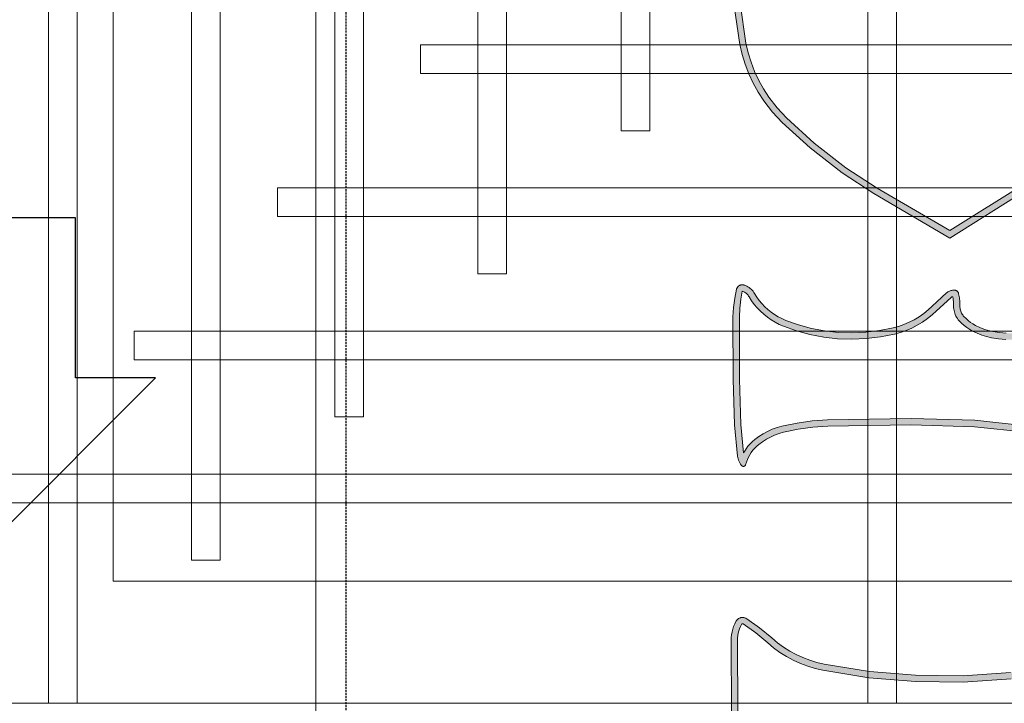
# Model space of a CAD drawing. Header units: millimetres. Extents: x -1097 to 62791, y -9731 to 18031.
# Tile 14 of 59: x 2979 to 3593, y -1955 to -1528. Entities that reach past the tile are written whole.
import ezdxf

# ---------------------------------------------------------------- set-up
doc = ezdxf.new("R2010")
doc.units = ezdxf.units.MM
doc.linetypes.add('DASHED', pattern=[19.05, 12.7, -6.35])
for name, color, linetype, true_color in [('ACMV-DUCT-THERMAL-EXT-INS', 9, 'DASHED', 0x808080), ('HVAC-SAD-FDA', 200, 'Continuous', 0xbf00ff), ('RCP LAYOUT', 9, 'Continuous', 0x808080)]:
    doc.layers.add(name, color=color, linetype=linetype, true_color=true_color)
doc.layers.add('ACMV-SA-DUCT', color=200, linetype='Continuous', lineweight=20, true_color=0xbf00ff)
doc.layers.add('Ceiling', color=14, linetype='Continuous', lineweight=9)
doc.layers.add('E Celing Lighting', color=5, linetype='DASHED', lineweight=5)

# ---------------------------------------------------------------- blocks, each defined once
blk = doc.blocks.new('kuaryfjeh')
at = {"ltscale": 0.25, "true_color": 0x808080}
h = blk.add_hatch(color=8, dxfattribs=at)
h.dxf.hatch_style = 1
h.paths.add_polyline_path([(63.599, -15.074), (63.908, -14.944), (64.204, -14.794), (64.49, -14.623), (64.763, -14.434), (65.023, -14.226), (65.268, -14.001), (65.706, -13.536), (66.106, -13.037), (66.469, -12.507), (67.698, -10.546), (66.697, -8.834), (66.217, -8.097), (65.635, -7.35), (65.042, -6.698), (64.806, -6.479), (64.552, -6.281), (64.358, -6.154), (64.155, -6.041), (63.945, -5.943), (63.729, -5.859), (63.507, -5.791), (63.281, -5.74), (62.335, -5.603), (61.379, -5.553), (61.048, -5.556), (60.716, -5.553), (59.76, -5.603), (58.814, -5.74), (58.589, -5.791), (58.367, -5.859), (58.15, -5.943), (57.94, -6.041), (57.737, -6.154), (57.543, -6.281), (57.289, -6.479), (57.053, -6.698), (56.46, -7.35), (55.878, -8.097), (55.398, -8.834), (54.397, -10.546), (55.627, -12.507), (55.989, -13.037), (56.389, -13.536), (56.827, -14.001), (57.072, -14.226), (57.332, -14.434), (57.606, -14.623), (57.891, -14.794), (58.188, -14.944), (58.496, -15.074), (58.813, -15.184), (59.136, -15.271), (59.464, -15.336), (59.796, -15.379), (60.417, -15.415), (61.048, -15.406), (61.678, -15.415), (62.3, -15.379), (62.631, -15.336), (62.96, -15.271), (63.283, -15.184)], flags=16)
h.paths.add_polyline_path([(61.681, -15.565), (62.314, -15.529), (62.656, -15.484), (62.994, -15.417), (63.327, -15.327), (63.653, -15.215), (63.971, -15.08), (64.277, -14.925), (64.571, -14.75), (64.853, -14.554), (65.121, -14.34), (65.374, -14.108), (65.819, -13.634), (66.227, -13.127), (66.594, -12.589), (67.874, -10.549), (66.825, -8.756), (66.34, -8.01), (65.75, -7.253), (65.149, -6.592), (64.904, -6.364), (64.639, -6.159), (64.436, -6.026), (64.224, -5.907), (64.004, -5.804), (63.777, -5.717), (63.545, -5.646), (63.309, -5.592), (62.35, -5.453), (61.382, -5.403), (61.048, -5.406), (60.713, -5.403), (59.745, -5.453), (58.786, -5.592), (58.55, -5.646), (58.318, -5.717), (58.091, -5.804), (57.872, -5.907), (57.659, -6.026), (57.456, -6.159), (57.192, -6.364), (56.946, -6.592), (56.345, -7.253), (55.756, -8.01), (55.271, -8.756), (54.221, -10.549), (55.501, -12.589), (55.868, -13.127), (56.276, -13.634), (56.722, -14.108), (56.974, -14.34), (57.242, -14.554), (57.524, -14.75), (57.819, -14.925), (58.124, -15.08), (58.442, -15.215), (58.768, -15.327), (59.101, -15.417), (59.44, -15.484), (59.782, -15.529), (60.414, -15.565), (61.048, -15.556)])
h = blk.add_hatch(color=8, dxfattribs=at)
h.dxf.hatch_style = 1
h.paths.add_polyline_path([(72.908, -5.701), (72.938, -5.685), (72.271, -5.62), (71.2, -5.586), (69.738, -5.583), (69.527, -5.594), (69.32, -5.621), (69.125, -5.65), (69.133, -5.669), (69.142, -5.689), (69.153, -5.708), (69.165, -5.726), (69.178, -5.743), (69.193, -5.759), (69.208, -5.775), (69.224, -5.789), (69.242, -5.802), (69.264, -5.816), (69.352, -5.871), (69.439, -5.935), (69.522, -6.004), (69.601, -6.079), (69.674, -6.159), (69.742, -6.244), (69.805, -6.332), (69.861, -6.425), (69.911, -6.521), (69.955, -6.621), (70.066, -6.931), (70.153, -7.249), (70.214, -7.572), (70.25, -7.9), (70.261, -8.238), (70.247, -8.576), (70.206, -8.911), (70.14, -9.243), (70.102, -9.382), (70.054, -9.518), (69.997, -9.651), (69.932, -9.78), (69.857, -9.903), (69.775, -10.021), (69.684, -10.134), (69.59, -10.235), (69.283, -10.569), (69.278, -10.575), (69.273, -10.583), (69.268, -10.59), (69.264, -10.598), (69.261, -10.606), (69.258, -10.615), (69.305, -10.623), (69.392, -10.632), (69.515, -10.636), (69.549, -10.64), (69.583, -10.646), (69.617, -10.654), (69.65, -10.664), (69.682, -10.676), (69.714, -10.691), (69.744, -10.708), (69.773, -10.726), (69.801, -10.747), (69.828, -10.769), (69.885, -10.825), (69.938, -10.885), (69.986, -10.948), (70.03, -11.015), (70.07, -11.085), (70.12, -11.191), (70.163, -11.302), (70.198, -11.414), (70.225, -11.529), (70.253, -11.698), (70.27, -11.868), (70.286, -12.346), (70.318, -12.651), (70.37, -12.953), (70.443, -13.252), (70.536, -13.544), (70.586, -13.671), (70.644, -13.794), (70.711, -13.914), (70.784, -14.028), (70.866, -14.137), (70.954, -14.241), (71.049, -14.339), (71.15, -14.43), (71.256, -14.514), (71.427, -14.63), (71.605, -14.735), (71.789, -14.828), (71.979, -14.909), (72.174, -14.976), (72.373, -15.031), (72.574, -15.072), (73.634, -15.205), (74.7, -15.25), (75.887, -15.195), (77.065, -15.03), (77.22, -14.995), (77.373, -14.949), (77.523, -14.891), (77.668, -14.823), (77.807, -14.744), (77.941, -14.655), (78.068, -14.557), (78.187, -14.449), (78.299, -14.333), (78.408, -14.203), (78.509, -14.065), (78.601, -13.921), (78.683, -13.771), (78.755, -13.615), (78.817, -13.456), (78.868, -13.293), (78.909, -13.126), (78.939, -12.958), (79.083, -11.619), (79.134, -10.269), (79.205, -8.189), (79.236, -7.874), (79.289, -7.562), (79.364, -7.254), (79.46, -6.953), (79.51, -6.824), (79.569, -6.699), (79.637, -6.578), (79.712, -6.462), (79.796, -6.351), (79.886, -6.247), (79.983, -6.149), (80.136, -6.015), (80.299, -5.894), (80.47, -5.786), (80.65, -5.692), (80.687, -5.676), (80.678, -5.673), (80.658, -5.668), (80.008, -5.586), (79.054, -5.549), (77.366, -5.538), (77.308, -5.541), (77.252, -5.547), (77.197, -5.557), (77.143, -5.571), (77.09, -5.588), (77.038, -5.61), (76.988, -5.635), (76.985, -5.637), (76.982, -5.639), (76.98, -5.642), (76.978, -5.645), (76.976, -5.648), (76.975, -5.652), (76.974, -5.656), (76.974, -5.66), (76.974, -5.663), (76.975, -5.667), (76.977, -5.671), (76.978, -5.674), (77.189, -5.97), (77.423, -6.253), (77.538, -6.39), (77.647, -6.538), (77.745, -6.694), (77.833, -6.856), (77.91, -7.024), (77.975, -7.196), (78.029, -7.372), (78.071, -7.552), (78.245, -8.638), (78.338, -9.734), (78.347, -10.864), (78.269, -11.992), (78.22, -12.328), (78.145, -12.66), (78.046, -12.984), (77.922, -13.3), (77.774, -13.605), (77.715, -13.709), (77.648, -13.808), (77.575, -13.902), (77.495, -13.991), (77.409, -14.074), (77.318, -14.151), (77.221, -14.221), (77.12, -14.284), (77.015, -14.339), (76.906, -14.388), (76.553, -14.515), (76.191, -14.615), (75.823, -14.688), (75.451, -14.733), (75.066, -14.752), (74.681, -14.742), (74.298, -14.705), (73.918, -14.639), (73.764, -14.601), (73.614, -14.552), (73.467, -14.491), (73.325, -14.42), (73.188, -14.339), (73.058, -14.249), (72.934, -14.148), (72.818, -14.04), (72.765, -13.982), (72.716, -13.922), (72.671, -13.858), (72.631, -13.791), (72.595, -13.722), (72.564, -13.65), (72.538, -13.576), (72.517, -13.5), (72.313, -12.457), (72.174, -11.136), (72.129, -9.632), (72.164, -7.661), (72.189, -7.301), (72.238, -6.943), (72.312, -6.589), (72.344, -6.473), (72.385, -6.36), (72.434, -6.25), (72.491, -6.144), (72.555, -6.043), (72.627, -5.947), (72.676, -5.89), (72.729, -5.837), (72.785, -5.787), (72.845, -5.742)], flags=16)
h.paths.add_polyline_path([(77.387, -13.887), (77.46, -13.806), (77.527, -13.72), (77.587, -13.63), (77.642, -13.535), (77.784, -13.24), (77.904, -12.935), (78, -12.621), (78.072, -12.301), (78.12, -11.976), (78.197, -10.86), (78.188, -9.741), (78.096, -8.656), (77.924, -7.581), (77.884, -7.411), (77.833, -7.245), (77.771, -7.082), (77.699, -6.923), (77.616, -6.77), (77.523, -6.623), (77.42, -6.482), (77.308, -6.349), (77.069, -6.062), (76.853, -5.757), (76.847, -5.747), (76.842, -5.736), (76.837, -5.726), (76.833, -5.714), (76.83, -5.703), (76.827, -5.692), (76.825, -5.68), (76.824, -5.668), (76.824, -5.656), (76.825, -5.645), (76.826, -5.633), (76.828, -5.621), (76.831, -5.61), (76.835, -5.599), (76.839, -5.588), (76.844, -5.577), (76.85, -5.567), (76.856, -5.557), (76.863, -5.548), (76.871, -5.539), (76.879, -5.53), (76.888, -5.522), (76.897, -5.515), (76.907, -5.509), (76.917, -5.503), (76.976, -5.473), (77.038, -5.448), (77.101, -5.427), (77.165, -5.41), (77.231, -5.398), (77.297, -5.391), (77.363, -5.388), (79.057, -5.399), (80.02, -5.436), (80.685, -5.52), (80.716, -5.527), (80.746, -5.537), (80.776, -5.548), (80.805, -5.561), (80.834, -5.576), (80.861, -5.593), (80.887, -5.612), (80.911, -5.633), (80.915, -5.636), (80.918, -5.639), (80.921, -5.643), (80.924, -5.647), (80.926, -5.651), (80.928, -5.655), (80.93, -5.659), (80.932, -5.664), (80.933, -5.668), (80.934, -5.673), (80.935, -5.677), (80.935, -5.682), (80.935, -5.687), (80.935, -5.691), (80.934, -5.696), (80.934, -5.701), (80.932, -5.705), (80.931, -5.71), (80.929, -5.714), (80.927, -5.718), (80.925, -5.722), (80.922, -5.726), (80.92, -5.73), (80.917, -5.734), (80.913, -5.737), (80.91, -5.74), (80.906, -5.743), (80.902, -5.746), (80.898, -5.748), (80.894, -5.75), (80.89, -5.752), (80.714, -5.827), (80.545, -5.916), (80.384, -6.018), (80.23, -6.132), (80.086, -6.258), (79.996, -6.349), (79.912, -6.446), (79.835, -6.548), (79.765, -6.655), (79.703, -6.767), (79.648, -6.883), (79.601, -7.003), (79.508, -7.295), (79.436, -7.592), (79.385, -7.894), (79.354, -8.199), (79.284, -10.274), (79.233, -11.63), (79.087, -12.979), (79.056, -13.157), (79.013, -13.333), (78.958, -13.506), (78.893, -13.674), (78.817, -13.838), (78.73, -13.997), (78.633, -14.149), (78.527, -14.295), (78.411, -14.433), (78.292, -14.557), (78.164, -14.672), (78.029, -14.777), (77.886, -14.872), (77.737, -14.956), (77.582, -15.029), (77.422, -15.091), (77.259, -15.14), (77.092, -15.178), (75.901, -15.344), (74.701, -15.4), (73.622, -15.355), (72.55, -15.22), (72.338, -15.177), (72.13, -15.12), (71.925, -15.049), (71.726, -14.965), (71.533, -14.867), (71.346, -14.757), (71.168, -14.634), (71.053, -14.544), (70.945, -14.447), (70.843, -14.342), (70.748, -14.231), (70.661, -14.114), (70.582, -13.991), (70.511, -13.863), (70.448, -13.731), (70.395, -13.594), (70.299, -13.292), (70.223, -12.984), (70.169, -12.671), (70.137, -12.356), (70.121, -11.878), (70.105, -11.718), (70.078, -11.559), (70.053, -11.454), (70.021, -11.351), (69.982, -11.251), (69.936, -11.153), (69.902, -11.093), (69.864, -11.035), (69.822, -10.98), (69.776, -10.929), (69.727, -10.88), (69.708, -10.865), (69.688, -10.85), (69.667, -10.837), (69.646, -10.825), (69.623, -10.814), (69.601, -10.806), (69.577, -10.798), (69.553, -10.793), (69.529, -10.788), (69.505, -10.786), (69.382, -10.782), (69.285, -10.772), (69.188, -10.755), (69.181, -10.753), (69.174, -10.751), (69.167, -10.748), (69.161, -10.745), (69.154, -10.741), (69.148, -10.737), (69.143, -10.733), (69.137, -10.728), (69.132, -10.723), (69.127, -10.717), (69.123, -10.711), (69.119, -10.705), (69.115, -10.699), (69.112, -10.692), (69.109, -10.685), (69.107, -10.678), (69.106, -10.671), (69.104, -10.664), (69.104, -10.657), (69.103, -10.649), (69.104, -10.63), (69.106, -10.611), (69.109, -10.592), (69.114, -10.573), (69.12, -10.554), (69.128, -10.536), (69.136, -10.519), (69.146, -10.502), (69.157, -10.486), (69.169, -10.471), (69.48, -10.134), (69.571, -10.036), (69.655, -9.931), (69.732, -9.822), (69.801, -9.707), (69.862, -9.587), (69.914, -9.464), (69.959, -9.337), (69.994, -9.208), (70.058, -8.888), (70.097, -8.563), (70.111, -8.237), (70.101, -7.91), (70.066, -7.594), (70.007, -7.282), (69.923, -6.976), (69.816, -6.677), (69.776, -6.587), (69.73, -6.499), (69.679, -6.415), (69.622, -6.334), (69.56, -6.257), (69.494, -6.184), (69.422, -6.116), (69.347, -6.053), (69.267, -5.995), (69.184, -5.943), (69.157, -5.925), (69.131, -5.906), (69.107, -5.885), (69.084, -5.863), (69.062, -5.839), (69.043, -5.813), (69.025, -5.786), (69.009, -5.758), (68.995, -5.729), (68.983, -5.699), (68.981, -5.69), (68.978, -5.681), (68.977, -5.672), (68.976, -5.663), (68.975, -5.653), (68.976, -5.644), (68.977, -5.635), (68.978, -5.626), (68.98, -5.617), (68.983, -5.608), (68.986, -5.599), (68.99, -5.591), (68.994, -5.583), (68.999, -5.575), (69.004, -5.567), (69.01, -5.56), (69.016, -5.554), (69.023, -5.547), (69.03, -5.542), (69.038, -5.536), (69.046, -5.532), (69.054, -5.527), (69.062, -5.524), (69.071, -5.52), (69.08, -5.518), (69.295, -5.473), (69.514, -5.444), (69.734, -5.433), (71.202, -5.436), (72.281, -5.47), (73.016, -5.541), (73.05, -5.548), (73.084, -5.556), (73.117, -5.567), (73.149, -5.581), (73.18, -5.596), (73.21, -5.614), (73.239, -5.634), (73.242, -5.636), (73.244, -5.639), (73.247, -5.641), (73.249, -5.644), (73.251, -5.647), (73.253, -5.65), (73.255, -5.653), (73.257, -5.656), (73.258, -5.66), (73.259, -5.663), (73.26, -5.667), (73.26, -5.67), (73.261, -5.674), (73.261, -5.677), (73.261, -5.681), (73.26, -5.685), (73.26, -5.688), (73.259, -5.692), (73.258, -5.695), (73.257, -5.698), (73.255, -5.702), (73.254, -5.705), (73.252, -5.708), (73.25, -5.711), (73.247, -5.714), (73.245, -5.716), (73.242, -5.719), (73.24, -5.721), (73.237, -5.723), (73.234, -5.725), (73.231, -5.727), (73.227, -5.728), (73.224, -5.729), (73.221, -5.73), (73.159, -5.749), (73.099, -5.772), (73.041, -5.799), (72.985, -5.83), (72.931, -5.865), (72.88, -5.904), (72.831, -5.946), (72.786, -5.992), (72.744, -6.04), (72.679, -6.128), (72.62, -6.22), (72.569, -6.316), (72.524, -6.416), (72.487, -6.519), (72.457, -6.624), (72.386, -6.969), (72.339, -7.317), (72.314, -7.667), (72.279, -9.631), (72.324, -11.126), (72.461, -12.434), (72.663, -13.466), (72.681, -13.531), (72.704, -13.595), (72.731, -13.658), (72.762, -13.718), (72.797, -13.776), (72.836, -13.832), (72.879, -13.884), (72.925, -13.934), (73.033, -14.035), (73.148, -14.129), (73.269, -14.213), (73.396, -14.289), (73.529, -14.355), (73.665, -14.411), (73.806, -14.457), (73.949, -14.492), (74.318, -14.556), (74.69, -14.592), (75.064, -14.602), (75.438, -14.584), (75.799, -14.54), (76.157, -14.469), (76.508, -14.372), (76.851, -14.248), (76.95, -14.204), (77.045, -14.154), (77.138, -14.096), (77.225, -14.032), (77.309, -13.962)])
at = {"layer": 'E Celing Lighting', "color": 8, "true_color": 0x808080}
for points in [[(66.594, -12.589), (67.874, -10.549), (66.825, -8.756), (66.34, -8.01), (65.75, -7.253), (65.149, -6.592), (64.904, -6.364), (64.639, -6.159), (64.436, -6.026), (64.224, -5.907), (64.004, -5.804), (63.777, -5.717), (63.545, -5.646), (63.309, -5.592), (62.35, -5.453)], [(66.469, -12.507), (67.698, -10.546), (66.697, -8.834), (66.217, -8.097), (65.635, -7.35), (65.042, -6.698), (64.806, -6.479), (64.552, -6.281), (64.358, -6.154), (64.155, -6.041), (63.945, -5.943), (63.729, -5.859), (63.507, -5.791), (63.281, -5.74), (62.335, -5.603)], [(78.12, -11.976), (78.197, -10.86), (78.188, -9.741), (78.096, -8.656), (77.924, -7.581), (77.884, -7.411), (77.833, -7.245), (77.771, -7.082), (77.699, -6.923), (77.616, -6.77), (77.523, -6.623), (77.42, -6.482), (77.308, -6.349), (77.069, -6.062), (76.853, -5.757), (76.847, -5.747), (76.842, -5.736), (76.837, -5.726), (76.833, -5.714), (76.83, -5.703), (76.827, -5.692), (76.825, -5.68), (76.824, -5.668), (76.824, -5.656), (76.825, -5.645), (76.826, -5.633), (76.828, -5.621), (76.831, -5.61), (76.835, -5.599), (76.839, -5.588), (76.844, -5.577), (76.85, -5.567), (76.856, -5.557), (76.863, -5.548), (76.871, -5.539), (76.879, -5.53), (76.888, -5.522), (76.897, -5.515), (76.907, -5.509), (76.917, -5.503), (76.976, -5.473), (77.038, -5.448), (77.101, -5.427), (77.165, -5.41), (77.231, -5.398), (77.297, -5.391), (77.363, -5.388), (79.057, -5.399)], [(70.121, -11.878), (70.105, -11.718), (70.078, -11.559), (70.053, -11.454), (70.021, -11.351), (69.982, -11.251), (69.936, -11.153), (69.902, -11.093), (69.864, -11.035), (69.822, -10.98), (69.776, -10.929), (69.727, -10.88), (69.708, -10.865), (69.688, -10.85), (69.667, -10.837), (69.646, -10.825), (69.623, -10.814), (69.601, -10.806), (69.577, -10.798), (69.553, -10.793), (69.529, -10.788), (69.505, -10.786), (69.382, -10.782), (69.285, -10.772), (69.188, -10.755), (69.181, -10.753), (69.174, -10.751), (69.167, -10.748), (69.161, -10.745), (69.154, -10.741), (69.148, -10.737), (69.143, -10.733), (69.137, -10.728), (69.132, -10.723), (69.127, -10.717), (69.123, -10.711), (69.119, -10.705), (69.115, -10.699), (69.112, -10.692), (69.109, -10.685), (69.107, -10.678), (69.106, -10.671), (69.104, -10.664), (69.104, -10.657), (69.103, -10.649), (69.104, -10.63), (69.106, -10.611), (69.109, -10.592), (69.114, -10.573), (69.12, -10.554), (69.128, -10.536), (69.136, -10.519), (69.146, -10.502), (69.157, -10.486), (69.169, -10.471), (69.48, -10.134), (69.571, -10.036), (69.655, -9.931), (69.732, -9.822), (69.801, -9.707), (69.862, -9.587), (69.914, -9.464), (69.959, -9.337), (69.994, -9.208), (70.058, -8.888), (70.097, -8.563), (70.111, -8.237), (70.101, -7.91), (70.066, -7.594), (70.007, -7.282), (69.923, -6.976), (69.816, -6.677), (69.776, -6.587), (69.73, -6.499), (69.679, -6.415), (69.622, -6.334), (69.56, -6.257), (69.494, -6.184), (69.422, -6.116), (69.347, -6.053), (69.267, -5.995), (69.184, -5.943), (69.157, -5.925), (69.131, -5.906), (69.107, -5.885), (69.084, -5.863), (69.062, -5.839), (69.043, -5.813), (69.025, -5.786), (69.009, -5.758), (68.995, -5.729), (68.983, -5.699), (68.981, -5.69), (68.978, -5.681), (68.977, -5.672), (68.976, -5.663), (68.975, -5.653), (68.976, -5.644), (68.977, -5.635), (68.978, -5.626), (68.98, -5.617), (68.983, -5.608), (68.986, -5.599), (68.99, -5.591), (68.994, -5.583), (68.999, -5.575), (69.004, -5.567), (69.01, -5.56), (69.016, -5.554), (69.023, -5.547), (69.03, -5.542), (69.038, -5.536), (69.046, -5.532), (69.054, -5.527), (69.062, -5.524), (69.071, -5.52), (69.08, -5.518), (69.295, -5.473), (69.514, -5.444), (69.734, -5.433), (71.202, -5.436), (72.281, -5.47), (73.016, -5.541), (73.05, -5.548), (73.084, -5.556), (73.117, -5.567), (73.149, -5.581), (73.18, -5.596), (73.21, -5.614), (73.239, -5.634), (73.242, -5.636), (73.244, -5.639), (73.247, -5.641), (73.249, -5.644), (73.251, -5.647), (73.253, -5.65), (73.255, -5.653), (73.257, -5.656), (73.258, -5.66), (73.259, -5.663), (73.26, -5.667), (73.26, -5.67), (73.261, -5.674), (73.261, -5.677), (73.261, -5.681), (73.26, -5.685), (73.26, -5.688), (73.259, -5.692), (73.258, -5.695), (73.257, -5.698), (73.255, -5.702), (73.254, -5.705), (73.252, -5.708), (73.25, -5.711), (73.247, -5.714), (73.245, -5.716), (73.242, -5.719), (73.24, -5.721), (73.237, -5.723), (73.234, -5.725), (73.231, -5.727), (73.227, -5.728), (73.224, -5.729), (73.221, -5.73), (73.159, -5.749), (73.099, -5.772), (73.041, -5.799), (72.985, -5.83), (72.931, -5.865), (72.88, -5.904), (72.831, -5.946), (72.786, -5.992), (72.744, -6.04), (72.679, -6.128), (72.62, -6.22), (72.569, -6.316), (72.524, -6.416), (72.487, -6.519), (72.457, -6.624), (72.386, -6.969), (72.339, -7.317), (72.314, -7.667), (72.279, -9.631), (72.324, -11.126), (72.461, -12.434)], [(79.054, -5.549), (77.366, -5.538), (77.308, -5.541), (77.252, -5.547), (77.197, -5.557), (77.143, -5.571), (77.09, -5.588), (77.038, -5.61), (76.988, -5.635), (76.985, -5.637), (76.982, -5.639), (76.98, -5.642), (76.978, -5.645), (76.976, -5.648), (76.975, -5.652), (76.974, -5.656), (76.974, -5.66), (76.974, -5.663), (76.975, -5.667), (76.977, -5.671), (76.978, -5.674), (77.189, -5.97), (77.423, -6.253), (77.538, -6.39), (77.647, -6.538), (77.745, -6.694), (77.833, -6.856), (77.91, -7.024), (77.975, -7.196), (78.029, -7.372), (78.071, -7.552), (78.245, -8.638), (78.338, -9.734), (78.347, -10.864), (78.269, -11.992)], [(72.313, -12.457), (72.174, -11.136), (72.129, -9.632), (72.164, -7.661), (72.189, -7.301), (72.238, -6.943), (72.312, -6.589), (72.344, -6.473), (72.385, -6.36), (72.434, -6.25), (72.491, -6.144), (72.555, -6.043), (72.627, -5.947), (72.676, -5.89), (72.729, -5.837), (72.785, -5.787), (72.845, -5.742), (72.908, -5.701), (72.938, -5.685), (72.271, -5.62), (71.2, -5.586), (69.738, -5.583), (69.527, -5.594), (69.32, -5.621), (69.125, -5.65), (69.133, -5.669), (69.142, -5.689), (69.153, -5.708), (69.165, -5.726), (69.178, -5.743), (69.193, -5.759), (69.208, -5.775), (69.224, -5.789), (69.242, -5.802), (69.264, -5.816), (69.352, -5.871), (69.439, -5.935), (69.522, -6.004), (69.601, -6.079), (69.674, -6.159), (69.742, -6.244), (69.805, -6.332), (69.861, -6.425), (69.911, -6.521), (69.955, -6.621), (70.066, -6.931), (70.153, -7.249), (70.214, -7.572), (70.25, -7.9), (70.261, -8.238), (70.247, -8.576), (70.206, -8.911), (70.14, -9.243), (70.102, -9.382), (70.054, -9.518), (69.997, -9.651), (69.932, -9.78), (69.857, -9.903), (69.775, -10.021), (69.684, -10.134), (69.59, -10.235), (69.283, -10.569), (69.278, -10.575), (69.273, -10.583), (69.268, -10.59), (69.264, -10.598), (69.261, -10.606), (69.258, -10.615), (69.305, -10.623), (69.392, -10.632), (69.515, -10.636), (69.549, -10.64), (69.583, -10.646), (69.617, -10.654), (69.65, -10.664), (69.682, -10.676), (69.714, -10.691), (69.744, -10.708), (69.773, -10.726), (69.801, -10.747), (69.828, -10.769), (69.885, -10.825), (69.938, -10.885), (69.986, -10.948), (70.03, -11.015), (70.07, -11.085), (70.12, -11.191), (70.163, -11.302), (70.198, -11.414), (70.225, -11.529), (70.253, -11.698), (70.27, -11.868)]]:
    blk.add_lwpolyline(points, dxfattribs=at)
blk = doc.blocks.new('ceiling inst 2')
at = {"color": 8, "lineweight": 0, "ltscale": 0.25, "true_color": 0x808080}
for points in [[(1722740.061, -79108.617), (1722783.851, -79108.617), (1722783.851, -79057.793), (1722740.061, -79057.793)], [(1722743.061, -79105.617), (1722780.851, -79105.617), (1722780.851, -79060.793), (1722743.061, -79060.793)]]:
    blk.add_lwpolyline(points, close=True, dxfattribs=at)
at = {"layer": 'Ceiling', "color": 8, "lineweight": 0, "ltscale": 0.25, "true_color": 0x808080}
for points in [[(1722761.604, -79108.617), (1722762.308, -79108.617), (1722762.308, -79057.793), (1722761.604, -79057.793)], [(1722782.444, -79108.617), (1722781.74, -79108.617), (1722781.74, -79057.793), (1722782.444, -79057.793)], [(1722778.222, -79105.098), (1722778.926, -79105.098), (1722778.926, -79061.312), (1722778.222, -79061.312)], [(1722774.704, -79101.58), (1722775.407, -79101.58), (1722775.407, -79064.83), (1722774.704, -79064.83)], [(1722771.186, -79098.062), (1722771.889, -79098.062), (1722771.889, -79068.348), (1722771.186, -79068.348)], [(1722767.667, -79094.544), (1722768.371, -79094.544), (1722768.371, -79071.866), (1722767.667, -79071.866)], [(1722773.297, -79093.136), (1722773.297, -79092.433), (1722750.619, -79092.433), (1722750.619, -79093.136)], [(1722776.815, -79096.655), (1722776.815, -79095.951), (1722747.101, -79095.951), (1722747.101, -79096.655)], [(1722780.333, -79100.173), (1722780.333, -79099.469), (1722743.583, -79099.469), (1722743.583, -79100.173)], [(1722783.851, -79102.988), (1722740.061, -79102.988), (1722740.061, -79103.691), (1722783.851, -79103.691)]]:
    blk.add_lwpolyline(points, close=True, dxfattribs=at)
blk = doc.blocks.new('grid 2')
at = {"color": 8, "true_color": 0x808080, "xscale": -1}
blk.add_blockref('ceiling inst 2', (3444354.934, 166.488), dxfattribs=at)
blk = doc.blocks.new('IRISH HOUSE-RCP LAYOUT')
at = {"xscale": 25.4, "yscale": 25.4, "zscale": 25.4}
blk.add_blockref('grid 2', (-43724944.67, 2003175.56), dxfattribs=at)
at = {"layer": 'E Celing Lighting', "color": 8, "true_color": 0x808080, "xscale": -26.46582335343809, "yscale": 26.46582335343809, "zscale": 26.46582335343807, "rotation": 90}
blk.add_blockref('kuaryfjeh', (3280.06, 132.29), dxfattribs=at)

msp = doc.modelspace()

# ---------------------------------------------------------------- linework, layer by layer
at = {"layer": 'ACMV-DUCT-THERMAL-EXT-INS', "ltscale": 0.1}
msp.add_lwpolyline([(3182.43, -2284.53), (3182.43, -170.54), (3365.57, 285.21), (3365.57, 4300.55, -0.414214), (3546.57, 4481.55), (8213.95, 4481.55), (8358.38, 4337.12)], format="xyb", dxfattribs=at)
at = {"layer": 'ACMV-SA-DUCT'}
msp.add_lwpolyline([(2763.43, -164.79), (3163.43, -164.79), (3163.43, -2283.48), (2763.43, -2283.48)], close=True, dxfattribs=at)
at = {"layer": 'HVAC-SAD-FDA'}
msp.add_lwpolyline([(2963.43, -1851.4), (3063.43, -1751.4), (3013.43, -1751.4), (3013.43, -1651.4), (2913.43, -1651.4), (2913.43, -1751.4), (2863.43, -1751.4), (2963.43, -1851.4)], dxfattribs=at)

# ---------------------------------------------------------------- block references
at = {"layer": 'RCP LAYOUT'}
msp.add_blockref('IRISH HOUSE-RCP LAYOUT', (0, 0), dxfattribs=at)

doc.saveas('drawing.dxf')
